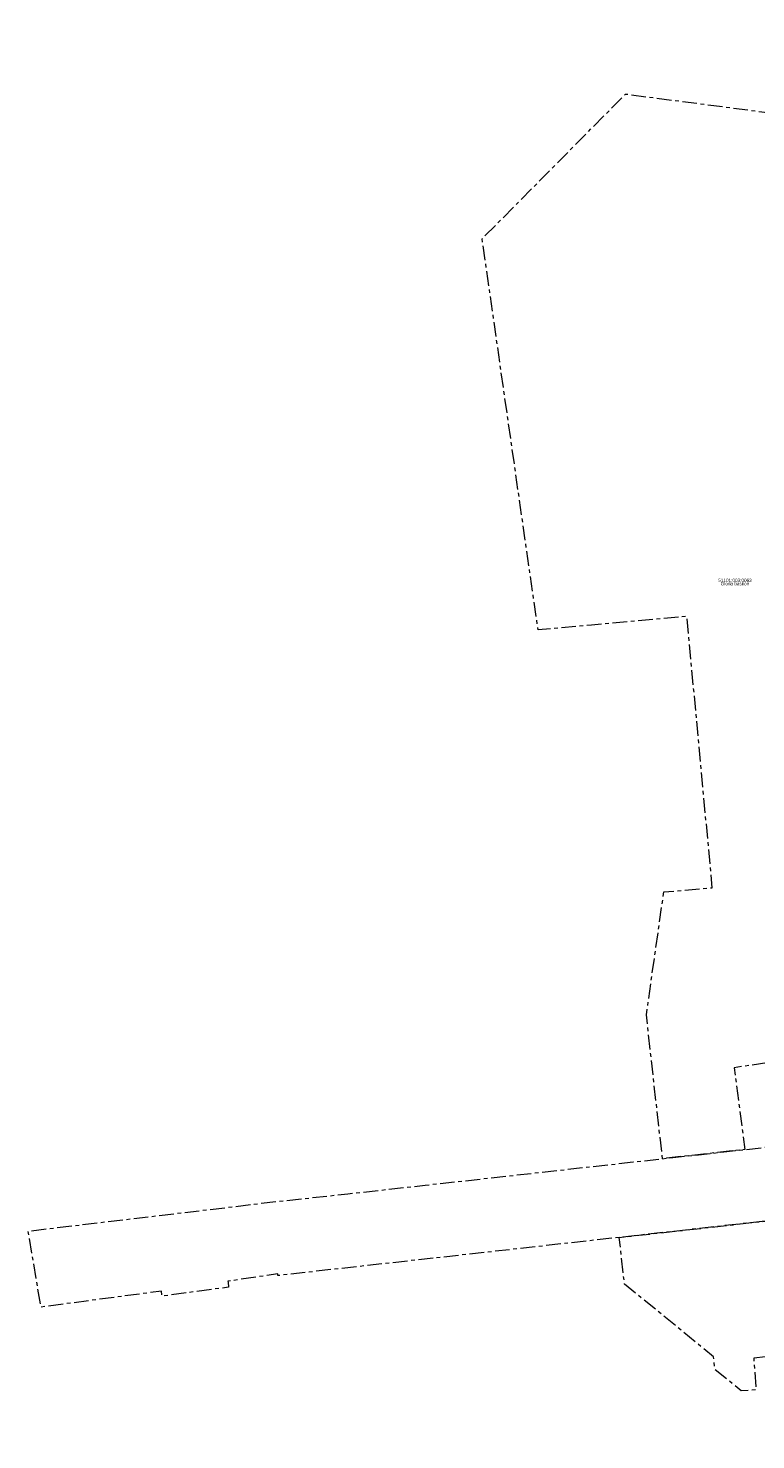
# Model space of a CAD drawing. Header units: metres. Extents: x 738076 to 738809, y 6589688 to 6590318.
# Tile 3 of 188: x 738076 to 738274, y 6589933 to 6590318. Entities that reach past the tile are written whole.
import ezdxf

# ---------------------------------------------------------------- set-up
doc = ezdxf.new("R2010")
doc.units = ezdxf.units.M
doc.linetypes.add('KATASTRIPIIR', pattern=[7, 4, -1, 1, -1])
doc.layers.add('_GE (2D)', color=7, linetype='Continuous', lineweight=5)
doc.layers.add('None', color=7, linetype='Continuous', lineweight=5)
doc.layers.add('GE-PIIR', color=7, linetype='Continuous', lineweight=18, true_color=0xcc6600)
doc.styles.add('Arial', font='Arial')

# ---------------------------------------------------------------- blocks, each defined once
blk = doc.blocks.new('GE')
at = {"layer": 'GE-PIIR', "linetype": 'KATASTRIPIIR', "flags": 128}
for points in [[(34.66, 314.71), (57.2, 239.09), (65.58, 203.84), (64.31, 201.78), (-9.59, 184.13), (-15.9, 177.99), (-46.72, 226.35), (-109.94, 231.34), (-100.5, 173.38), (-73.19, 152.19), (-43.49, 129.19), (-52.15, 90.97), (-71.33, 95.61), (-81.92, 51.88), (-89.31, 53.66), (-92.77, 39.45), (-106.27, 37.41), (-144.1, 31.73), (-141.16, 9.47), (-163.62, 6.97), (-168.01, 46.12), (-163.25, 79.58), (-150.04, 80.75), (-156.96, 154.56), (-182.96, 152.22), (-197.5, 150.93), (-212.75, 257.38), (-173.66, 296.8), (-133.47, 291.56), (-68.27, 292.27), (-36.2, 292.54), (34.66, 314.71)], [(-69.7, 17.45), (-71.53, -2.88), (-70.48, -12.02), (-80.69, -3.9), (-175.38, -14.46), (-246.85, -22.43), (-267.4, -24.73), (-268.37, -24.86), (-268.43, -24.41), (-282, -26.39), (-281.96, -26.66), (-281.81, -28), (-299.94, -30.45), (-300.1, -29.07), (-332.93, -33.42), (-336.39, -12.73), (-268.74, -4.68), (-249.37, -2.6), (-228.31, -0.24), (-171.56, 6.08), (-163.62, 6.97), (-141.16, 9.47), (-103.06, 13.73), (-69.7, 17.45)], [(-80.69, -3.9), (-70.48, -12.02), (-64.42, -64.94), (-104.61, -69.53), (-106.39, -54.2), (-107.55, -43.69), (-138.75, -47.33), (-138.16, -55.97), (-142.16, -56.24), (-149.32, -50.4), (-149.71, -46.92), (-173.97, -27.16), (-175.38, -14.46), (-80.69, -3.9)]]:
    blk.add_lwpolyline(points, dxfattribs=at)
at = {"layer": 'GE-PIIR', "char_height": 0.9, "line_spacing_factor": 0.25, "style": 'Arial'}
for s, insert, attachment_point in [('51101:003:0063', (-143.87, 163.97), 8), ('Gloria bastion', (-143.87, 163.96), 2)]:
    blk.add_mtext(s, dxfattribs=dict(at, insert=insert, attachment_point=attachment_point))
blk = doc.blocks.new('GE (2D)')
at = {"layer": 'None', "color": 7, "transparency": 33554687}
blk.add_blockref('GE', (-2154003.72, -6234741.73, 4.5), dxfattribs=at)

msp = doc.modelspace()

# ---------------------------------------------------------------- block references
at = {"layer": '_GE (2D)'}
msp.add_blockref('GE (2D)', (2892415.88, 12824744.77), dxfattribs=at)

doc.saveas('drawing.dxf')
